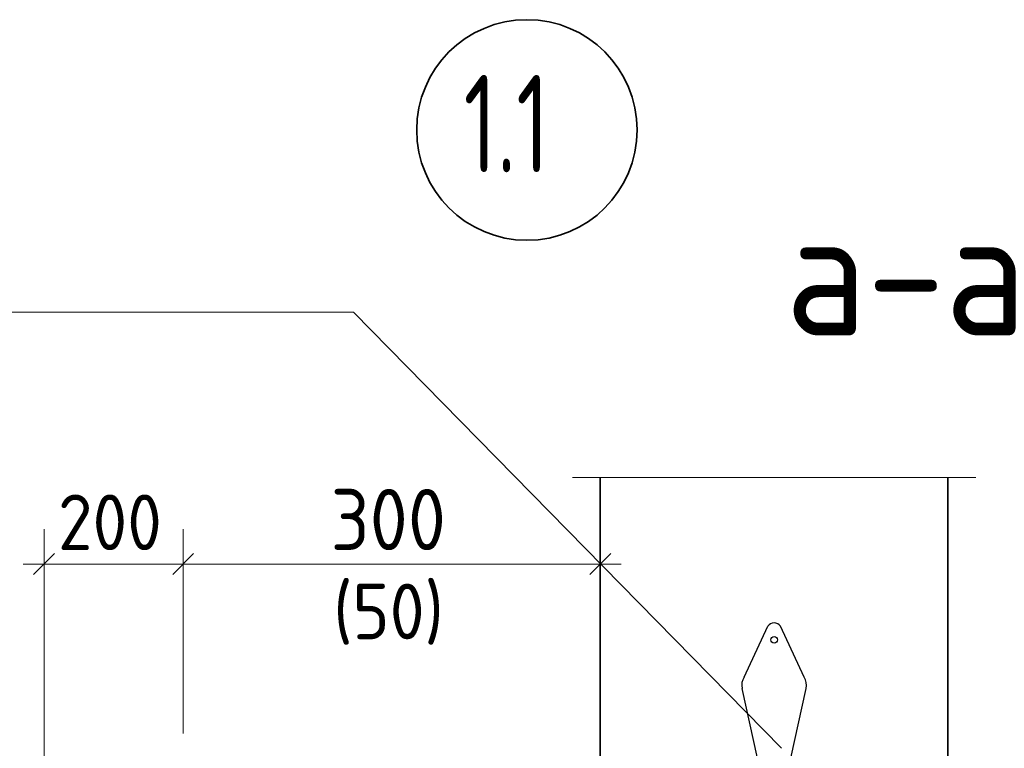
# Model space of a CAD drawing. Header units: millimetres. Extents: x 0 to 50400, y -145 to 35640.
# Tile 3 of 11: x 7080 to 11328, y 5152 to 8294. Entities that reach past the tile are written whole.
import ezdxf

# ---------------------------------------------------------------- set-up
doc = ezdxf.new("R2010")
doc.units = ezdxf.units.MM
doc.linetypes.add('______5', pattern=[1320, 960, -120, 120, -120])
for name, color, linetype, lineweight in [('Standard', 7, 'Continuous', 25), ('ЖБ Стена верхний уровень', 7, 'Continuous', 35), ('Примечания', 7, 'Continuous', 13), ('Размерная выноска', 7, 'Continuous', 13)]:
    doc.layers.add(name, color=color, linetype=linetype, lineweight=lineweight)
doc.layers.add('Оси', color=7, linetype='______5', lineweight=13, true_color=0x656565)
doc.styles.add('ISOCPEUR', font='txt')

msp = doc.modelspace()

# ---------------------------------------------------------------- linework, layer by layer
at = {"layer": 'Standard', "color": 7, "linetype": 'Continuous', "lineweight": 13, "transparency": 33554687}
for p, q in [((7184.7, 5946.6), (7184.7, 6096.6)), ((7784.7, 5946.6), (7784.7, 6096.6)), ((9584.7, 5946.6), (9584.7, 6096.6)), ((7184.7, 5946.6), (7094.7, 5946.6)), ((7184.7, 5946.6), (7184.7, 5796.6)), ((7184.7, 5946.6), (7184.7, 2816.1)), ((7784.7, 5946.6), (7784.7, 5796.6)), ((7784.7, 5946.6), (9584.7, 5946.6)), ((9584.7, 5946.6), (9584.7, 5796.6)), ((9584.7, 5946.6), (9584.7, 5637.1)), ((9584.7, 5946.6), (9674.7, 5946.6))]:
    msp.add_line(p, q, dxfattribs=at)
at = {"layer": 'Standard', "color": 7, "linetype": 'Continuous', "lineweight": 25, "transparency": 33554687}
for p, q in [((7139.7, 5901.6), (7229.6, 5991.6)), ((7739.7, 5901.6), (7829.6, 5991.6)), ((9539.7, 5901.6), (9629.6, 5991.6))]:
    msp.add_line(p, q, dxfattribs=at)
at = {"layer": 'Standard', "color": 7, "linetype": 'Continuous', "lineweight": 13, "transparency": 33554687}
for points in [[(4259.6, 7032.7), (8519.6, 7032.7), (10366.8, 5153.5)], [(7184.7, 5946.6), (7256.7, 5946.6), (7256.7, 5946.6), (7784.7, 5946.6)], [(7784.7, 5946.6), (7784.7, 5761.1), (7784.7, 5761.1), (7784.7, 5216.1)]]:
    msp.add_lwpolyline(points, dxfattribs=at)
at = {"layer": 'ЖБ Стена верхний уровень', "color": 7, "linetype": 'Continuous', "lineweight": 35, "transparency": 33554687}
for p, q in [((9584.7, 6320.1), (9584.7, 5096.1)), ((11084.7, 5096.1), (11084.7, 6320.1))]:
    msp.add_line(p, q, dxfattribs=at)
at = {"layer": 'Оси', "color": 7, "linetype": 'Continuous', "lineweight": 35, "transparency": 33554687}
msp.add_circle((9268.1, 7818.4), 475.5, dxfattribs=at)
at = {"layer": 'Примечания', "color": 7, "linetype": 'Continuous', "lineweight": 25, "transparency": 33554687}
for p, q in [((10204.9, 5458.7), (10307.6, 5678.3)), ((10464.4, 5458.7), (10361.7, 5678.3)), ((10263.1, 5109.9), (10196.4, 5410.7)), ((10406.2, 5109.9), (10472.9, 5410.7))]:
    msp.add_line(p, q, dxfattribs=at)
msp.add_circle((10334.7, 5619.8), 14.1, dxfattribs=at)
for centre, radius, start, end in [((10334.7, 5661.2), 32, 32.274, 147.726), ((10259.3, 5424.4), 64.4, 147.726, 192.2524), ((10410, 5424.4), 64.4, 347.7476, 32.274)]:
    msp.add_arc(centre, radius, start, end, dxfattribs=at)
at = {"layer": 'Размерная выноска', "color": 7, "linetype": 'Continuous', "lineweight": 13, "transparency": 33554687}
msp.add_line((9464.7, 6320.1), (11204.7, 6320.1), dxfattribs=at)

# ---------------------------------------------------------------- texts
at = {"layer": 'Standard', "color": 7, "linetype": 'Continuous', "lineweight": 50, "transparency": 33554687, "insert": (10383.8, 6932.9), "char_height": 540, "width": 1489.562, "attachment_point": 7, "style": 'ISOCPEUR'}
msp.add_mtext('\\W0.92;а-а', dxfattribs=at)
at = {"layer": 'Standard', "color": 7, "linetype": 'Continuous', "lineweight": 18, "transparency": 33554687, "char_height": 240, "attachment_point": 7, "style": 'ISOCPEUR'}
for s, insert, width in [('\\W0.91;200', (7244.7, 6006.6), 613.077), ('\\W0.92;(50)', (8432.7, 5598.6), 637.57)]:
    msp.add_mtext(s, dxfattribs=dict(at, insert=insert, width=width))
at = {"layer": 'Standard', "color": 7, "linetype": 'Continuous', "lineweight": 25, "transparency": 33554687, "insert": (8420.7, 6006.6), "char_height": 264, "width": 674.386, "attachment_point": 7, "style": 'ISOCPEUR'}
msp.add_mtext('\\W0.91;300', dxfattribs=at)
at = {"layer": 'Оси', "color": 7, "linetype": 'Continuous', "lineweight": 35, "transparency": 33554687, "insert": (8995.1, 7635.7), "char_height": 420, "width": 689.497, "attachment_point": 7, "style": 'ISOCPEUR'}
msp.add_mtext('\\W0.68;1.1', dxfattribs=at)

doc.saveas('drawing.dxf')
